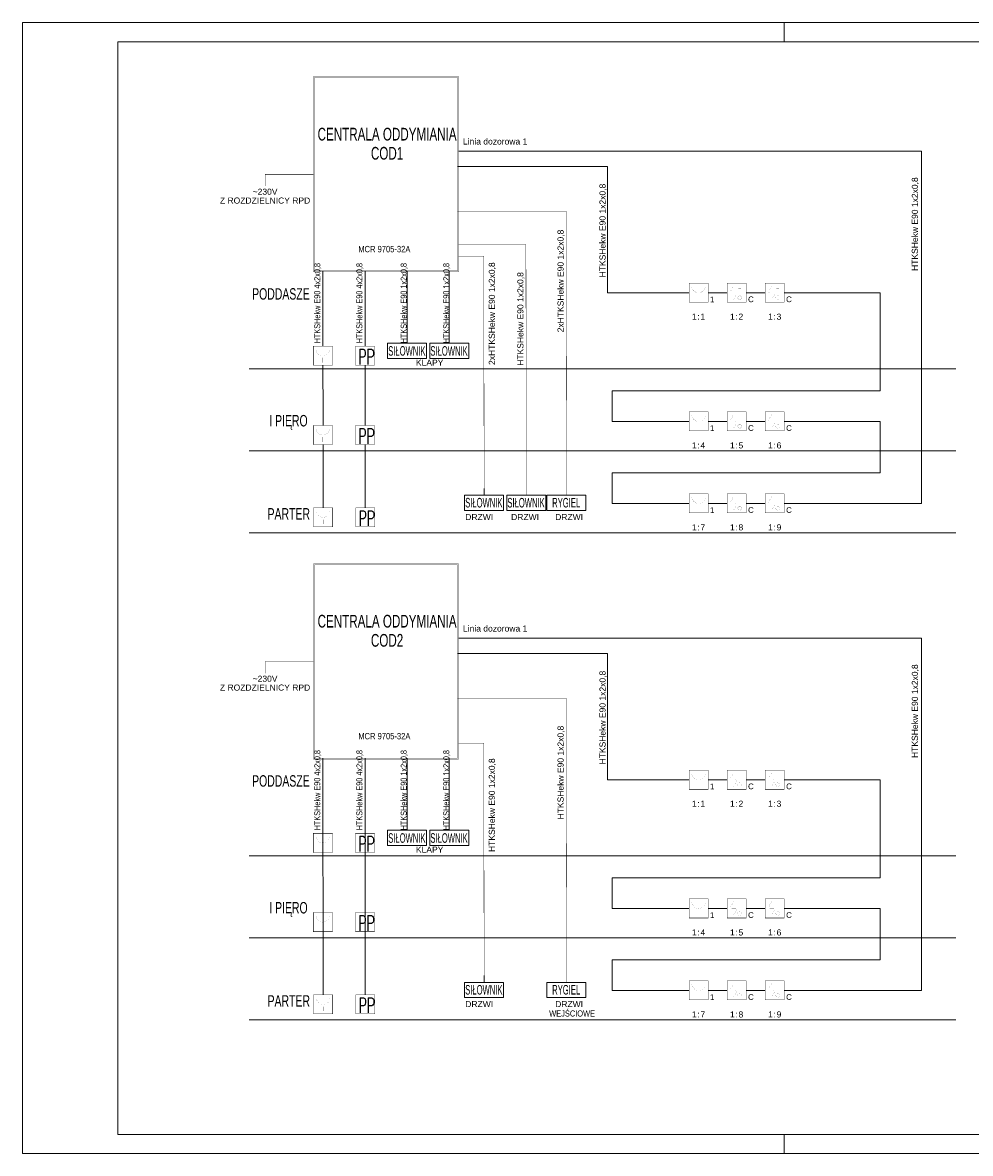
# Model space of a CAD drawing. Header units: millimetres. Extents: x 451 to 4301, y 2343 to 5313.
# Tile 1 of 6: x 451 to 2940, y 2343 to 5313. Entities that reach past the tile are written whole.
import ezdxf
from ezdxf.enums import TextEntityAlignment as Align

# ---------------------------------------------------------------- set-up
doc = ezdxf.new("R2010")
doc.units = ezdxf.units.MM
doc.set_wipeout_variables(frame=1)
doc.layers.get('0').update_dxf_attribs({"lineweight": 13})
for name, color, linetype, lineweight in [('IE_Ramka', 7, 'Continuous', 13), ('IE_Tabelka', 7, 'Continuous', 13), ('SAP_elementy', 1, 'Continuous', 13), ('Schrack-centrala', 1, 'Continuous', 13), ('SchSec_adres_element', 1, 'Continuous', 13), ('SchSec_adres_wejscia', 4, 'Continuous', 13), ('SchSec_centrala', 3, 'Continuous', 13), ('SchSec_komentarz', 8, 'Continuous', 13), ('SchSec_okablowanie', 1, 'Continuous', 13), ('SchSec_opisy', 9, 'Continuous', 13)]:
    doc.layers.add(name, color=color, linetype=linetype, lineweight=lineweight)
doc.styles.add('Arial', font='ARIALN.TTF')
doc.styles.add('SIMPLEX', font='simplex.shx', dxfattribs={"width": 0.7})
doc.styles.get("Standard").update_dxf_attribs({"font": 'arial.ttf'})

# ---------------------------------------------------------------- blocks, each defined once
blk = doc.blocks.new('SchSec_MCP545-1')
at = {"layer": 'SchSec_adres_element', "insert": (0, -62.9), "char_height": 16, "attachment_point": 5}
blk.add_mtext_dynamic_manual_height_columns('\\pxqc;:', width=17.797, gutter_width=12.5, heights=[0], dxfattribs=at)
at = {"layer": 'SchSec_adres_element', "transparency": 33554687, "flags": 8}
blk.add_attdef('PETLA', text='', height=16, dxfattribs=at).set_placement((-5, -62.9), align=Align.MIDDLE_RIGHT)
blk.add_attdef('ELEM', text='', height=16, dxfattribs=at).set_placement((5, -62.9), align=Align.MIDDLE_LEFT)
at = {"layer": 'SchSec_centrala', "flags": 8}
blk.add_attdef('CSP', text='', height=16, dxfattribs=at).set_placement((-0.7, -90.7), align=Align.CENTER)
blk.add_wipeout([(-25, -25), (-25, 25), (25, 25), (25, -25)])
at = {"const_width": 1}
blk.add_lwpolyline([(-25, -25), (-25, 25), (25, 25), (25, -25)], close=True, dxfattribs=at)
at = {"const_width": 0.2}
blk.add_lwpolyline([(-18, 18), (-18, 18, 0.414214), (0, 0), (0, 0), (0, -18), (0, 0), (0, 0, 0.414214), (18, 18), (18, 18)], format="xyb", dxfattribs=at)
at = {"insert": (30, -25), "char_height": 15, "attachment_point": 7}
blk.add_mtext_dynamic_manual_height_columns('\\pxql;1', width=19.244, gutter_width=10, heights=[0], dxfattribs=at)
at = {"layer": 'SchSec_adres_wejscia', "flags": 8}
blk.add_attdef('WEJ_1', text='', height=16, dxfattribs=at).set_placement((0, 29), align=Align.CENTER)
at = {"layer": 'SchSec_komentarz', "flags": 8}
blk.add_attdef('KOMENT', text='', height=10, dxfattribs=at).set_placement((30, 0), align=Align.MIDDLE_LEFT)
at = {"layer": 'SchSec_opisy', "flags": 8}
for tag, p in [('OP_1', (-29, 17)), ('OP_2', (-29, 0)), ('OP_3', (-29, -17))]:
    blk.add_attdef(tag, text='', height=16, dxfattribs=at).set_placement(p, align=Align.MIDDLE_RIGHT)
blk = doc.blocks.new('*U35')
at = {"layer": 'SchSec_adres_element', "insert": (0, -62.9), "char_height": 16, "attachment_point": 5}
blk.add_mtext_dynamic_manual_height_columns('\\pxqc;:', width=17.797, gutter_width=12.5, heights=[0], dxfattribs=at)
at = {"layer": 'SchSec_adres_element', "transparency": 33554687, "flags": 8}
blk.add_attdef('PETLA', text='', height=16, dxfattribs=at).set_placement((-5, -62.9), align=Align.MIDDLE_RIGHT)
blk.add_attdef('ELEM', text='', height=16, dxfattribs=at).set_placement((5, -62.9), align=Align.MIDDLE_LEFT)
at = {"layer": 'SchSec_centrala', "flags": 8}
blk.add_attdef('CSP', text='', height=16, dxfattribs=at).set_placement((-0.7, -90.7), align=Align.CENTER)
blk.add_wipeout([(-25, -25), (-25, 25), (25, 25), (25, -25)])
at = {"const_width": 1}
blk.add_lwpolyline([(-25, -25), (-25, 25), (25, 25), (25, -25)], close=True, dxfattribs=at)
at = {"const_width": 0.2}
blk.add_lwpolyline([(-8, 18), (-15.5, 4.5, 0.572988), (-12.9, 0), (-3, 0, -0.572988), (-0.4, -4.5), (-8, -18)], format="xyb", dxfattribs=at)
blk.add_lwpolyline([(8, -8), (8, 18), (8, 11), (4.4, 11), (11.6, 11)], dxfattribs=at)
blk.add_lwpolyline([(3, -13), (3, -13, -0.414214), (8, -8), (8, -8, -0.414214), (13, -13), (13, -13, -0.414214), (8, -18), (8, -18, -0.414214)], format="xyb", close=True, dxfattribs=at)
at = {"insert": (30, -25), "char_height": 15, "attachment_point": 7}
blk.add_mtext_dynamic_manual_height_columns('\\pxql;C', width=19.244, gutter_width=10, heights=[0], dxfattribs=at)
at = {"layer": 'SchSec_komentarz', "flags": 8}
blk.add_attdef('KOMENT', text='', height=10, dxfattribs=at).set_placement((30, 0), align=Align.MIDDLE_LEFT)
at = {"layer": 'SchSec_opisy', "flags": 8}
for tag, p in [('OP_1', (-29, 17)), ('OP_2', (-29, 0)), ('OP_3', (-29, -17))]:
    blk.add_attdef(tag, text='', height=16, dxfattribs=at).set_placement(p, align=Align.MIDDLE_RIGHT)
blk = doc.blocks.new('*U31')
at = {"layer": 'SchSec_centrala', "flags": 8}
blk.add_attdef('CSP', text='', height=16, dxfattribs=at).set_placement((-0.7, -90.7), align=Align.CENTER)
blk.add_wipeout([(-25, -25), (-25, 25), (25, 25), (25, -25)])
at = {"const_width": 1}
blk.add_lwpolyline([(-25, -25), (-25, 25), (25, 25), (25, -25)], close=True, dxfattribs=at)
at = {"const_width": 0.2}
blk.add_lwpolyline([(-18, 18), (-18, 18, 0.414214), (0, 0), (0, 0), (0, -18), (0, 0), (0, 0, 0.414214), (18, 18), (18, 18)], format="xyb", dxfattribs=at)
at = {"layer": 'SchSec_adres_wejscia', "flags": 8}
blk.add_attdef('WEJ_1', text='', height=16, dxfattribs=at).set_placement((0, 29), align=Align.CENTER)
at = {"layer": 'SchSec_komentarz', "flags": 8}
blk.add_attdef('KOMENT', text='', height=10, dxfattribs=at).set_placement((30, 0), align=Align.MIDDLE_LEFT)
at = {"layer": 'SchSec_opisy', "flags": 8}
for tag, p in [('OP_1', (-29, 17)), ('OP_2', (-29, 0)), ('OP_3', (-29, -17))]:
    blk.add_attdef(tag, text='', height=16, dxfattribs=at).set_placement(p, align=Align.MIDDLE_RIGHT)
blk = doc.blocks.new('PRZYCISK P')
at = {"color": 0}
blk.add_wipeout([(-12.5, 0), (-12.5, 25), (12.5, 25), (12.5, 0)], dxfattribs=at)
at = {"color": 0, "const_width": 0.5}
blk.add_lwpolyline([(-12.5, 0), (-12.5, 25), (12.5, 25), (12.5, 0)], close=True, dxfattribs=at)
at = {"color": 0, "style": 'SIMPLEX', "width": 0.6}
blk.add_text('PP', height=20, dxfattribs=at).set_placement((-9, 1.1))
blk = doc.blocks.new('*U37')
at = {"layer": 'IE_Ramka'}
for p, q in [((-385, 297), (-360, 297)), ((-185, 292), (-185, 297)), ((-185, 5), (-185, 0))]:
    blk.add_line(p, q, dxfattribs=at)
for points in [[(-385, 0), (0, 0), (0, 297), (-385, 297)], [(-360, 5), (-5, 5), (-5, 292), (-360, 292)]]:
    blk.add_lwpolyline(points, close=True, dxfattribs=at)

msp = doc.modelspace()

# ---------------------------------------------------------------- linework, layer by layer
for p, q in [((1046, 4188), (2901.8, 4188)), ((1046, 3972.7), (2901.8, 3972.7))]:
    msp.add_line(p, q)
at = {"layer": 'SAP_elementy'}
for points in [[(1409.9, 4470.5), (1512.2, 4470.5), (1512.2, 4430.7), (1409.9, 4430.7)], [(1520.6, 4470.5), (1622.8, 4470.5), (1622.8, 4430.7), (1520.6, 4430.7)], [(1612.1, 4071), (1714.4, 4071), (1714.4, 4031.1), (1612.1, 4031.1)], [(1722.8, 4071), (1825, 4071), (1825, 4031.1), (1722.8, 4031.1)], [(1828.3, 4071), (1930.6, 4071), (1930.6, 4031.1), (1828.3, 4031.1)], [(1409.9, 3191.3), (1512.2, 3191.3), (1512.2, 3151.4), (1409.9, 3151.4)], [(1520.6, 3191.3), (1622.8, 3191.3), (1622.8, 3151.4), (1520.6, 3151.4)], [(1612.1, 2791.7), (1714.4, 2791.7), (1714.4, 2751.9), (1612.1, 2751.9)], [(1828.3, 2791.7), (1930.6, 2791.7), (1930.6, 2751.9), (1828.3, 2751.9)]]:
    msp.add_lwpolyline(points, close=True, dxfattribs=at)
at = {"layer": 'Schrack-centrala', "const_width": 0.855}
for points in [[(1215.5, 4657.6), (1596, 4657.6), (1596, 5170.6), (1215.5, 5170.6)], [(1218.1, 4660.2), (1593.4, 4660.2), (1593.4, 5168), (1218.1, 5168)], [(1215.5, 3378.3), (1596, 3378.3), (1596, 3891.3), (1215.5, 3891.3)], [(1218.1, 3380.9), (1593.4, 3380.9), (1593.4, 3888.8), (1218.1, 3888.8)]]:
    msp.add_lwpolyline(points, close=True, dxfattribs=at)
at = {"layer": 'SchSec_okablowanie', "color": 4}
for p, q in [((1593.4, 4934.4), (1987.1, 4934.4)), ((1987.1, 4934.4), (1987.1, 4603.1)), ((1239.7, 4660.2), (1240.5, 4038.3)), ((1350.4, 4660.2), (1351.2, 4038.3)), ((1461.1, 4660.2), (1461.1, 4470.5)), ((1571.7, 4660.2), (1571.7, 4470.5)), ((1987.1, 4603.1), (2703.2, 4603.1)), ((2451.4, 4265.1), (2703.2, 4265.1)), ((1663.2, 4089), (1663.2, 4071)), ((1593.4, 3655.1), (1987.1, 3655.1)), ((1987.1, 3655.1), (1987.1, 3323.8)), ((1461.1, 3380.9), (1461.1, 3191.3)), ((1571.7, 3380.9), (1571.7, 3191.3)), ((1987.1, 3323.8), (2703.2, 3323.8)), ((1999.2, 2985.8), (2201.4, 2985.8)), ((2251.4, 2985.8), (2301.4, 2985.8)), ((2351.4, 2985.8), (2401.4, 2985.8)), ((2451.4, 2985.8), (2703.2, 2985.8)), ((1663.2, 2809.8), (1663.2, 2791.7)), ((1999.2, 2770.5), (2201.4, 2770.5)), ((2251.4, 2770.5), (2301.4, 2770.5)), ((2351.4, 2770.5), (2812.1, 2770.5))]:
    msp.add_line(p, q, dxfattribs=at)
at = {"layer": 'SchSec_okablowanie', "color": 4, "const_width": 1}
for points in [[(1215.5, 4914.1), (1088.2, 4914.1), (1088.2, 4883.1)], [(1593.4, 4817.5), (1878.7, 4817.5), (1879.5, 4071)], [(1596, 4729.7), (1773.1, 4729.7), (1773.9, 4071)], [(1596, 4699.4), (1662.5, 4699.4), (1663.2, 4071)], [(1239.7, 4657.6), (1240.5, 4038.3)], [(1350.4, 4657.6), (1351.2, 4038.3)], [(1461.1, 4657.6), (1461.1, 4470.5)], [(1571.7, 4657.6), (1571.7, 4470.5)], [(1663.2, 4089), (1663.2, 4071)], [(1215.5, 3634.8), (1088.2, 3634.8), (1088.2, 3603.8)], [(1593.4, 3538.2), (1878.7, 3538.2), (1879.5, 2791.7)], [(1596, 3420.2), (1662.5, 3420.2), (1663.2, 2791.7)], [(1461.1, 3378.3), (1461.1, 3191.3)], [(1571.7, 3378.3), (1571.7, 3191.3)], [(1663.2, 2809.8), (1663.2, 2791.7)]]:
    msp.add_lwpolyline(points, dxfattribs=at)
at = {"layer": 'SchSec_okablowanie', "color": 4}
for points in [[(2812.1, 2770.5), (2812.1, 3696), (1596, 3696)], [(2703.2, 3323.8), (2703.2, 3066.1), (1999.2, 3066.1), (1999.2, 2985.8)], [(2703.2, 2985.8), (2703.2, 2850.8), (1999.2, 2850.8), (1999.2, 2770.5)]]:
    msp.add_lwpolyline(points, dxfattribs=at)

# ---------------------------------------------------------------- texts
for p in [(1607.7, 4992.4), (1607.7, 3713.2)]:
    msp.add_text('Linia dozorowa 1', height=16).set_placement(p)
for s, p in [('~230V', (1088, 4860.5)), ('Z ROZDZIELNICY RPD', (1088, 4837.2)), ('KLAPY', (1520.2, 4411.5)), ('DRZWI', (1650.3, 4005.9)), ('DRZWI', (1770.8, 4005.9)), ('DRZWI', (1886.5, 4005.9)), ('~230V', (1088, 3581.3)), ('Z ROZDZIELNICY RPD', (1088, 3558)), ('KLAPY', (1520.2, 3132.3)), ('DRZWI', (1650.3, 2726.6)), ('DRZWI', (1886.5, 2726.6))]:
    msp.add_text(s, height=16).set_placement(p, align=Align.CENTER)
for s, p in [('HTKSHekw E90 1x2x0,8', (1982.2, 4643.4)), ('HTKSHekw E90 1x2x0,8', (2802.5, 4660.3)), ('2xHTKSHekw E90 1x2x0,8', (1872, 4499.1)), ('2xHTKSHekw E90 1x2x0,8', (1691.5, 4413.4)), ('HTKSHekw E90 1x2x0,8', (1766.5, 4411.2)), ('HTKSHekw E90 1x2x0,8', (1982.2, 3364.2)), ('HTKSHekw E90 1x2x0,8', (2802.5, 3381.1)), ('HTKSHekw E90 1x2x0,8', (1872, 3219.8)), ('HTKSHekw E90 1x2x0,8', (1691.5, 3134.2))]:
    msp.add_text(s, height=16, rotation=90).set_placement(p)
at = {"width": 0.75}
for s, p in [('HTKSHekw E90 1x2x0,8', (1460, 4470)), ('HTKSHekw E90 1x2x0,8', (1571.7, 4470)), ('HTKSHekw E90 4x2x0,8', (1232.9, 3190.8)), ('HTKSHekw E90 1x2x0,8', (1460, 3190.8)), ('HTKSHekw E90 1x2x0,8', (1571.7, 3190.8))]:
    msp.add_text(s, height=16, rotation=90, dxfattribs=at).set_placement(p)
at = {"width": 0.7}
msp.add_text('WEJŚCIOWE', height=16, dxfattribs=at).set_placement((1894.4, 2702), align=Align.CENTER)
at = {"layer": 'Schrack-centrala', "style": 'Arial'}
for s, height, width, p in [('CENTRALA ODDYMIANIA', 33.345, 0.8, (1408.4, 5002.9)), ('COD1', 33.35, 0.8, (1408.4, 4952.7)), ('PODDASZE', 30, 0.8, (1129.5, 4585)), ('SIŁOWNIK', 25, 0.7, (1460.4, 4437.7)), ('SIŁOWNIK', 25, 0.7, (1571.1, 4437.7)), ('SIŁOWNIK', 25, 0.7, (1662.6, 4039.1)), ('SIŁOWNIK', 25, 0.7, (1773.3, 4039.1)), ('RYGIEL', 25, 0.7, (1878.8, 4039.1)), ('CENTRALA ODDYMIANIA', 33.345, 0.8, (1408.4, 3723.7)), ('COD2', 33.35, 0.8, (1408.4, 3673.4)), ('PODDASZE', 30, 0.8, (1129.5, 3305.8)), ('SIŁOWNIK', 25, 0.7, (1460.4, 3158.4)), ('SIŁOWNIK', 25, 0.7, (1571.1, 3158.4)), ('I PIĘRO', 30, 0.8, (1149.4, 2972.8)), ('SIŁOWNIK', 25, 0.7, (1662.6, 2759.8)), ('RYGIEL', 25, 0.7, (1878.8, 2759.8))]:
    msp.add_text(s, height=height, dxfattribs=dict(at, width=width)).set_placement(p, align=Align.CENTER)
for p in [(1401.2, 4709.4), (1401.2, 3430.2)]:
    msp.add_text('MCR 9705-32A', height=16.672, dxfattribs=at).set_placement(p, align=Align.CENTER)

# ---------------------------------------------------------------- next in the draw order: block references
at = {"layer": 'SAP_elementy', "color": 3}
ref = msp.add_blockref('SchSec_MCP545-1', (2226.4, 4603.1), dxfattribs=at)
ref.add_attrib('PETLA', '1', dxfattribs={"layer": 'SchSec_adres_element', "transparency": 33554687, "height": 16}).set_placement((2221.4, 4540.2), align=Align.MIDDLE_RIGHT)
ref.add_attrib('ELEM', '1', dxfattribs={"layer": 'SchSec_adres_element', "transparency": 33554687, "height": 16}).set_placement((2231.4, 4540.2), align=Align.MIDDLE_LEFT)
ref = msp.add_blockref('*U35', (2326.4, 4603.1), dxfattribs=at)
ref.add_attrib('PETLA', '1', dxfattribs={"layer": 'SchSec_adres_element', "transparency": 33554687, "height": 16}).set_placement((2321.4, 4540.2), align=Align.MIDDLE_RIGHT)
ref.add_attrib('ELEM', '2', dxfattribs={"layer": 'SchSec_adres_element', "transparency": 33554687, "height": 16}).set_placement((2331.4, 4540.2), align=Align.MIDDLE_LEFT)
ref = msp.add_blockref('*U35', (2426.4, 4603.1), dxfattribs=at)
ref.add_attrib('PETLA', '1', dxfattribs={"layer": 'SchSec_adres_element', "transparency": 33554687, "height": 16}).set_placement((2421.4, 4540.2), align=Align.MIDDLE_RIGHT)
ref.add_attrib('ELEM', '3', dxfattribs={"layer": 'SchSec_adres_element', "transparency": 33554687, "height": 16}).set_placement((2431.4, 4540.2), align=Align.MIDDLE_LEFT)
at = {"layer": 'SAP_elementy'}
for p in [(1239.7, 4437.5), (1239.7, 4229.2), (1240.5, 4013.3)]:
    msp.add_blockref('*U31', p, dxfattribs=at)
at = {"layer": 'SAP_elementy', "xscale": 2, "yscale": 2, "zscale": 2}
for p in [(1350.4, 4412.5), (1350.4, 4204.2), (1351.2, 3988.3)]:
    msp.add_blockref('PRZYCISK P', p, dxfattribs=at)
at = {"layer": 'SAP_elementy', "color": 3}
ref = msp.add_blockref('SchSec_MCP545-1', (2226.4, 4265.1), dxfattribs=at)
ref.add_attrib('PETLA', '1', dxfattribs={"layer": 'SchSec_adres_element', "transparency": 33554687, "height": 16}).set_placement((2221.4, 4202.1), align=Align.MIDDLE_RIGHT)
ref.add_attrib('ELEM', '4', dxfattribs={"layer": 'SchSec_adres_element', "transparency": 33554687, "height": 16}).set_placement((2231.4, 4202.1), align=Align.MIDDLE_LEFT)
ref = msp.add_blockref('*U35', (2326.4, 4265.1), dxfattribs=at)
ref.add_attrib('PETLA', '1', dxfattribs={"layer": 'SchSec_adres_element', "transparency": 33554687, "height": 16}).set_placement((2321.4, 4202.1), align=Align.MIDDLE_RIGHT)
ref.add_attrib('ELEM', '5', dxfattribs={"layer": 'SchSec_adres_element', "transparency": 33554687, "height": 16}).set_placement((2331.4, 4202.1), align=Align.MIDDLE_LEFT)
ref = msp.add_blockref('SchSec_MCP545-1', (2226.4, 4049.7), dxfattribs=at)
ref.add_attrib('PETLA', '1', dxfattribs={"layer": 'SchSec_adres_element', "transparency": 33554687, "height": 16}).set_placement((2221.4, 3986.8), align=Align.MIDDLE_RIGHT)
ref.add_attrib('ELEM', '7', dxfattribs={"layer": 'SchSec_adres_element', "transparency": 33554687, "height": 16}).set_placement((2231.4, 3986.8), align=Align.MIDDLE_LEFT)
ref = msp.add_blockref('*U35', (2326.4, 4049.7), dxfattribs=at)
ref.add_attrib('PETLA', '1', dxfattribs={"layer": 'SchSec_adres_element', "transparency": 33554687, "height": 16}).set_placement((2321.4, 3986.8), align=Align.MIDDLE_RIGHT)
ref.add_attrib('ELEM', '8', dxfattribs={"layer": 'SchSec_adres_element', "transparency": 33554687, "height": 16}).set_placement((2331.4, 3986.8), align=Align.MIDDLE_LEFT)

# ---------------------------------------------------------------- next in the draw order: linework, layer by layer
msp.add_line((1046, 4403.3), (2901.8, 4403.3))
at = {"layer": 'SchSec_okablowanie', "color": 4}
for p, q in [((1999.2, 4265.1), (2201.4, 4265.1)), ((2251.4, 4265.1), (2301.4, 4265.1)), ((2351.4, 4265.1), (2401.4, 4265.1)), ((1999.2, 4049.7), (2201.4, 4049.7)), ((2251.4, 4049.7), (2301.4, 4049.7)), ((2351.4, 4049.7), (2812.1, 4049.7))]:
    msp.add_line(p, q, dxfattribs=at)

# ---------------------------------------------------------------- next in the draw order: texts
at = {"width": 0.75}
for p in [(1232.9, 4470), (1343.6, 4470)]:
    msp.add_text('HTKSHekw E90 4x2x0,8', height=16, rotation=90, dxfattribs=at).set_placement(p)
at = {"layer": 'Schrack-centrala', "style": 'Arial', "width": 0.8}
for s, p in [('I PIĘRO', (1149.4, 4252)), ('PARTER', (1150.2, 4007.3))]:
    msp.add_text(s, height=30, dxfattribs=at).set_placement(p, align=Align.CENTER)

# ---------------------------------------------------------------- next in the draw order: block references
at = {"layer": 'SAP_elementy', "color": 3}
ref = msp.add_blockref('*U35', (2426.4, 4265.1), dxfattribs=at)
ref.add_attrib('PETLA', '1', dxfattribs={"layer": 'SchSec_adres_element', "transparency": 33554687, "height": 16}).set_placement((2421.4, 4202.1), align=Align.MIDDLE_RIGHT)
ref.add_attrib('ELEM', '6', dxfattribs={"layer": 'SchSec_adres_element', "transparency": 33554687, "height": 16}).set_placement((2431.4, 4202.1), align=Align.MIDDLE_LEFT)
ref = msp.add_blockref('*U35', (2426.4, 4049.7), dxfattribs=at)
ref.add_attrib('PETLA', '1', dxfattribs={"layer": 'SchSec_adres_element', "transparency": 33554687, "height": 16}).set_placement((2421.4, 3986.8), align=Align.MIDDLE_RIGHT)
ref.add_attrib('ELEM', '9', dxfattribs={"layer": 'SchSec_adres_element', "transparency": 33554687, "height": 16}).set_placement((2431.4, 3986.8), align=Align.MIDDLE_LEFT)

# ---------------------------------------------------------------- next in the draw order: linework, layer by layer
at = {"layer": 'SchSec_okablowanie', "color": 4}
for points in [[(2812.1, 4049.7), (2812.1, 4975.3), (1596, 4975.3)], [(2703.2, 4603.1), (2703.2, 4345.3), (1999.2, 4345.3), (1999.2, 4265.1)], [(2703.2, 4265.1), (2703.2, 4130), (1999.2, 4130), (1999.2, 4049.7)]]:
    msp.add_lwpolyline(points, dxfattribs=at)

# ---------------------------------------------------------------- next in the draw order: block references
at = {"layer": 'IE_Tabelka', "xscale": 10, "yscale": 10, "zscale": 10}
msp.add_blockref('*U37', (4301.2, 2342.5), dxfattribs=at)

# ---------------------------------------------------------------- next in the draw order: block references
at = {"layer": 'SAP_elementy', "color": 3}
ref = msp.add_blockref('SchSec_MCP545-1', (2226.4, 3323.8), dxfattribs=at)
ref.add_attrib('PETLA', '1', dxfattribs={"layer": 'SchSec_adres_element', "transparency": 33554687, "height": 16}).set_placement((2221.4, 3260.9), align=Align.MIDDLE_RIGHT)
ref.add_attrib('ELEM', '1', dxfattribs={"layer": 'SchSec_adres_element', "transparency": 33554687, "height": 16}).set_placement((2231.4, 3260.9), align=Align.MIDDLE_LEFT)
ref = msp.add_blockref('*U35', (2326.4, 3323.8), dxfattribs=at)
ref.add_attrib('PETLA', '1', dxfattribs={"layer": 'SchSec_adres_element', "transparency": 33554687, "height": 16}).set_placement((2321.4, 3260.9), align=Align.MIDDLE_RIGHT)
ref.add_attrib('ELEM', '2', dxfattribs={"layer": 'SchSec_adres_element', "transparency": 33554687, "height": 16}).set_placement((2331.4, 3260.9), align=Align.MIDDLE_LEFT)
ref = msp.add_blockref('*U35', (2426.4, 3323.8), dxfattribs=at)
ref.add_attrib('PETLA', '1', dxfattribs={"layer": 'SchSec_adres_element', "transparency": 33554687, "height": 16}).set_placement((2421.4, 3260.9), align=Align.MIDDLE_RIGHT)
ref.add_attrib('ELEM', '3', dxfattribs={"layer": 'SchSec_adres_element', "transparency": 33554687, "height": 16}).set_placement((2431.4, 3260.9), align=Align.MIDDLE_LEFT)
at = {"layer": 'SAP_elementy'}
for p in [(1239.7, 3158.2), (1239.7, 2949.9), (1240.5, 2734.1)]:
    msp.add_blockref('*U31', p, dxfattribs=at)
at = {"layer": 'SAP_elementy', "xscale": 2, "yscale": 2, "zscale": 2}
for p in [(1350.4, 3133.2), (1350.4, 2924.9), (1351.2, 2709.1)]:
    msp.add_blockref('PRZYCISK P', p, dxfattribs=at)
at = {"layer": 'SAP_elementy', "color": 3}
ref = msp.add_blockref('SchSec_MCP545-1', (2226.4, 2985.8), dxfattribs=at)
ref.add_attrib('PETLA', '1', dxfattribs={"layer": 'SchSec_adres_element', "transparency": 33554687, "height": 16}).set_placement((2221.4, 2922.9), align=Align.MIDDLE_RIGHT)
ref.add_attrib('ELEM', '4', dxfattribs={"layer": 'SchSec_adres_element', "transparency": 33554687, "height": 16}).set_placement((2231.4, 2922.9), align=Align.MIDDLE_LEFT)
ref = msp.add_blockref('*U35', (2326.4, 2985.8), dxfattribs=at)
ref.add_attrib('PETLA', '1', dxfattribs={"layer": 'SchSec_adres_element', "transparency": 33554687, "height": 16}).set_placement((2321.4, 2922.9), align=Align.MIDDLE_RIGHT)
ref.add_attrib('ELEM', '5', dxfattribs={"layer": 'SchSec_adres_element', "transparency": 33554687, "height": 16}).set_placement((2331.4, 2922.9), align=Align.MIDDLE_LEFT)
ref = msp.add_blockref('*U35', (2426.4, 2985.8), dxfattribs=at)
ref.add_attrib('PETLA', '1', dxfattribs={"layer": 'SchSec_adres_element', "transparency": 33554687, "height": 16}).set_placement((2421.4, 2922.9), align=Align.MIDDLE_RIGHT)
ref.add_attrib('ELEM', '6', dxfattribs={"layer": 'SchSec_adres_element', "transparency": 33554687, "height": 16}).set_placement((2431.4, 2922.9), align=Align.MIDDLE_LEFT)
ref = msp.add_blockref('SchSec_MCP545-1', (2226.4, 2770.5), dxfattribs=at)
ref.add_attrib('PETLA', '1', dxfattribs={"layer": 'SchSec_adres_element', "transparency": 33554687, "height": 16}).set_placement((2221.4, 2707.5), align=Align.MIDDLE_RIGHT)
ref.add_attrib('ELEM', '7', dxfattribs={"layer": 'SchSec_adres_element', "transparency": 33554687, "height": 16}).set_placement((2231.4, 2707.5), align=Align.MIDDLE_LEFT)
ref = msp.add_blockref('*U35', (2326.4, 2770.5), dxfattribs=at)
ref.add_attrib('PETLA', '1', dxfattribs={"layer": 'SchSec_adres_element', "transparency": 33554687, "height": 16}).set_placement((2321.4, 2707.5), align=Align.MIDDLE_RIGHT)
ref.add_attrib('ELEM', '8', dxfattribs={"layer": 'SchSec_adres_element', "transparency": 33554687, "height": 16}).set_placement((2331.4, 2707.5), align=Align.MIDDLE_LEFT)
ref = msp.add_blockref('*U35', (2426.4, 2770.5), dxfattribs=at)
ref.add_attrib('PETLA', '1', dxfattribs={"layer": 'SchSec_adres_element', "transparency": 33554687, "height": 16}).set_placement((2421.4, 2707.5), align=Align.MIDDLE_RIGHT)
ref.add_attrib('ELEM', '9', dxfattribs={"layer": 'SchSec_adres_element', "transparency": 33554687, "height": 16}).set_placement((2431.4, 2707.5), align=Align.MIDDLE_LEFT)

# ---------------------------------------------------------------- next in the draw order: linework, layer by layer
for p, q in [((1046, 3124.1), (2901.8, 3124.1)), ((1046, 2908.7), (2901.8, 2908.7)), ((1046, 2693.4), (2901.8, 2693.4))]:
    msp.add_line(p, q)
at = {"layer": 'SchSec_okablowanie', "color": 4}
for p, q in [((1239.7, 3380.9), (1240.5, 2759.1)), ((1350.4, 3380.9), (1351.2, 2759.1))]:
    msp.add_line(p, q, dxfattribs=at)
at = {"layer": 'SchSec_okablowanie', "color": 4, "const_width": 1}
for points in [[(1239.7, 3378.3), (1240.5, 2759.1)], [(1350.4, 3378.3), (1351.2, 2759.1)]]:
    msp.add_lwpolyline(points, dxfattribs=at)

# ---------------------------------------------------------------- next in the draw order: texts
at = {"width": 0.75}
msp.add_text('HTKSHekw E90 4x2x0,8', height=16, rotation=90, dxfattribs=at).set_placement((1343.6, 3190.8))
at = {"layer": 'Schrack-centrala', "style": 'Arial', "width": 0.8}
msp.add_text('PARTER', height=30, dxfattribs=at).set_placement((1150.2, 2728.1), align=Align.CENTER)

doc.saveas('drawing.dxf')
